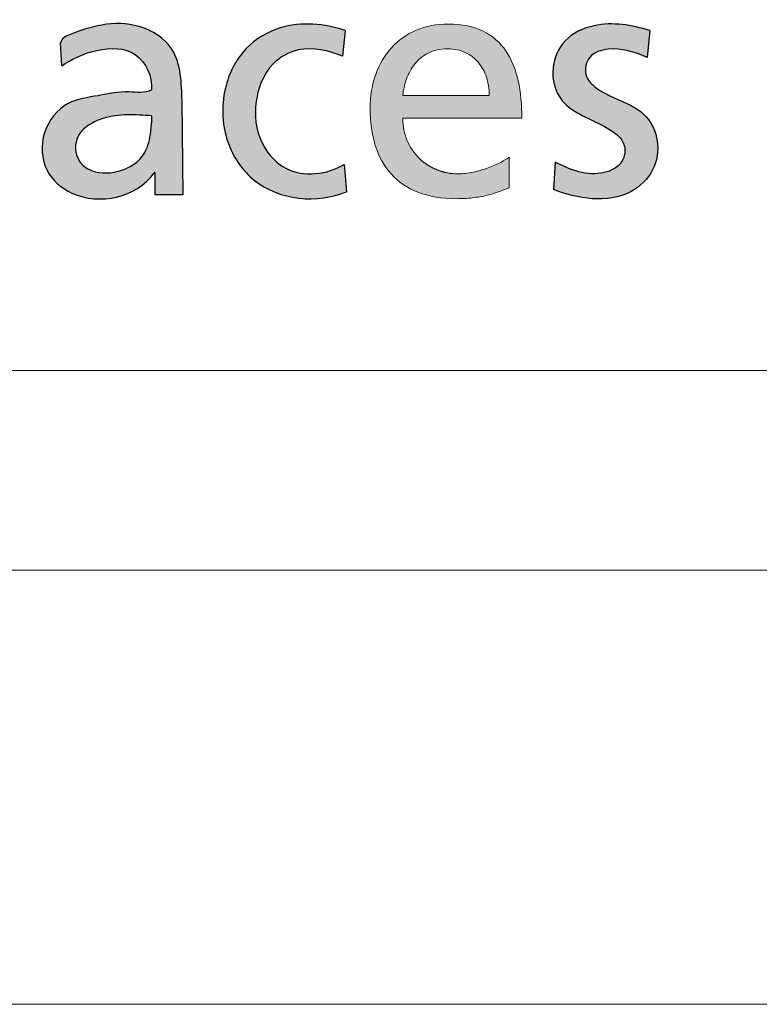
# Model space of a CAD drawing. Header units: millimetres. Extents: x 195 to 7681, y 65 to 5395.
# Tile 60 of 80: x 5398 to 5509, y 65 to 212. Entities that reach past the tile are written whole.
import ezdxf

# ---------------------------------------------------------------- set-up
doc = ezdxf.new("R2010")
doc.units = ezdxf.units.MM
doc.layers.add('FORMAT', color=7, linetype='Continuous')

# ---------------------------------------------------------------- blocks, each defined once
blk = doc.blocks.new('LOGO_sombreado')
at = {"linetype": 'Continuous', "ltscale": 13}
h = blk.add_hatch(color=7, dxfattribs=at)
edge = h.paths.add_edge_path(flags=0)
edge.add_spline(control_points=[(166.0834427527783, 42.01514390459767), (165.0633598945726, 41.38541940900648), (162.2881907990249, 42.01345665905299), (158.1716139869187, 41.03426810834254), (153.0469799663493, 40.44526108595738), (149.3758283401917, 35.77341000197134), (149.675947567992, 29.73730045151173), (156.3041953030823, 24.17446150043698), (163.7612720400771, 25.8725263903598), (166.4926595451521, 29.51566799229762)], knot_values=[0, 0, 0, 0, 0.079965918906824, 0.1900571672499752, 0.3000940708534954, 0.4325108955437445, 0.5666885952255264, 0.6846218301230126, 1, 1, 1, 1], weights=[1, 1, 1, 1, 1, 1, 1, 1, 1, 1], degree=3, periodic=0)
edge.add_spline(control_points=[(166.4926595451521, 29.51566799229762), (166.6224240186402, 29.85236676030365), (166.5827452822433, 29.51566799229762)], knot_values=[0, 0, 0, 1, 1, 1], weights=[1, 1, 1], degree=2, periodic=0)
edge.add_line((166.5827452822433, 29.51566799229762), (166.5827452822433, 26.29593087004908))
edge.add_line((166.5827452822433, 26.29593087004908), (170.8091162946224, 26.29593087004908))
edge.add_line((170.8091162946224, 26.29593087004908), (170.6669434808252, 40.37346489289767))
edge.add_spline(control_points=[(170.6669434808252, 40.37346489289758), (170.5649410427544, 42.80058266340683), (170.5498678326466, 48.17757814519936), (164.4507371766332, 52.00184438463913), (158.7881440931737, 52.02191286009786), (154.8464200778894, 50.66792829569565), (152.653042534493, 49.76478167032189), (152.4565143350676, 49.01183653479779)], knot_values=[0, 0, 0, 0, 0.3004446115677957, 0.5251352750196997, 0.7372886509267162, 0.9254873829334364, 1, 1, 1, 1], weights=[1, 1, 1, 1, 1, 1, 1, 1], degree=3, periodic=0)
edge.add_line((152.4565143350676, 49.01183653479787), (152.6705209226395, 45.58654926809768))
edge.add_spline(control_points=[(152.6705209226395, 45.58654926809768), (155.0510310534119, 47.35714493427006), (163.3745280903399, 50.45898989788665), (166.2628576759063, 43.94760372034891), (166.0834427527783, 42.01514390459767)], knot_values=[0, 0, 0, 0, 0.6589957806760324, 1, 1, 1, 1], weights=[1, 1, 1, 1, 1], degree=3, periodic=0)
edge = h.paths.add_edge_path(flags=0)
edge.add_spline(control_points=[(166.0844704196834, 37.0326679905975), (166.0335816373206, 36.3151664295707), (165.9089034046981, 34.55727751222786), (164.8667351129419, 31.59647966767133), (161.4521641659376, 29.57835776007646), (157.8468462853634, 29.31232981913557), (154.8692112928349, 31.17604504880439), (154.3055946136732, 34.60128996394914), (156.5730238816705, 36.84244505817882), (159.2792352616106, 37.96763354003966), (162.484888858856, 38.3882441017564), (164.8725754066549, 38.19575015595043), (166.0844704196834, 38.09804786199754)], knot_values=[0, 0, 0, 0, 0.06890377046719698, 0.1688152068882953, 0.2838615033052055, 0.4272197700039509, 0.4889171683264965, 0.6053794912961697, 0.6959615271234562, 0.7715446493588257, 0.8840451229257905, 1, 1, 1, 1], weights=[1, 1, 1, 1, 1, 1, 1, 1, 1, 1, 1, 1, 1], degree=3, periodic=0)
edge.add_line((166.0844704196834, 38.09804786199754), (166.0844704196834, 37.0326679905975))
h = blk.add_hatch(color=7, dxfattribs=at)
edge = h.paths.add_edge_path(flags=0)
edge.add_arc((211.9255113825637, 37.7570082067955), 8.33290909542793, 248.0344106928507, 270.050296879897, ccw=False)
edge.add_spline(control_points=[(208.8085894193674, 30.02899607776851), (207.8295589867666, 30.42433014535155), (206.9438581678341, 30.99906806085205), (206.1839789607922, 31.73212552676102)], knot_values=[23.38426970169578, 23.38426970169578, 23.38426970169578, 23.38426970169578, 23.7679247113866, 23.7679247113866, 23.7679247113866, 23.7679247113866], weights=[1, 0.9877716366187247, 0.9877716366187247, 1], degree=3, periodic=0)
edge.add_arc((211.7772253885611, 37.50835868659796), 8.04047729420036, 203.0223573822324, 225.9220705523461, ccw=False)
edge.add_spline(control_points=[(204.3771534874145, 34.36380609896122), (203.9466576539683, 35.37562842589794), (203.7047001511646, 36.51628522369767), (203.7047001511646, 37.75278233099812)], knot_values=[0, 0, 0, 0, 1, 1, 1, 1], weights=[1, 1, 1, 1], degree=3, periodic=0)
edge.add_line((203.7047001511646, 37.75278233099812), (221.5317832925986, 37.75278233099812))
edge.add_spline(control_points=[(221.5317832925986, 37.75278233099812), (221.5317832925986, 39.75914421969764), (221.3628843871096, 41.6445273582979), (220.9803087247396, 43.34137218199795)], knot_values=[2, 2, 2, 2, 3, 3, 3, 3], weights=[1, 1, 1, 1], degree=3, periodic=0)
edge.add_spline(control_points=[(220.9803087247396, 43.34137218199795), (220.5977330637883, 45.03821700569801), (220.0006950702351, 46.54966582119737), (219.142845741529, 47.8081590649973)], knot_values=[3, 3, 3, 3, 4, 4, 4, 4], weights=[1, 1, 1, 1], degree=3, periodic=0)
edge.add_spline(control_points=[(219.142845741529, 47.8081590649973), (218.285781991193, 49.0682234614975), (217.168692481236, 50.07690344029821), (215.7452282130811, 50.77135289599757)], knot_values=[4, 4, 4, 4, 5, 5, 5, 5], weights=[1, 1, 1, 1], degree=3, periodic=0)
edge.add_spline(control_points=[(215.7452282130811, 50.77135289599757), (214.3225495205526, 51.465802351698), (212.5927104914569, 51.84445013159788), (210.5125044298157, 51.84445013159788), (208.7504567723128, 51.84445013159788), (207.1384541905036, 51.51765038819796), (205.7118476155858, 50.91118547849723)], knot_values=[5, 5, 5, 5, 6, 6, 6, 7, 7, 7, 7], weights=[1, 1, 1, 1, 1, 1, 1], degree=3, periodic=0)
edge.add_spline(control_points=[(205.7118476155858, 50.91118547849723), (204.2844554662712, 50.30629172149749), (203.0432449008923, 49.4217327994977), (202.0212101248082, 48.30464329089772)], knot_values=[7, 7, 7, 7, 8, 8, 8, 8], weights=[1, 1, 1, 1], degree=3, periodic=0)
edge.add_spline(control_points=[(202.0212101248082, 48.30464329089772), (200.9999609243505, 47.1891249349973), (200.1986730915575, 45.84264714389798), (199.6526975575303, 44.31234449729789)], knot_values=[8, 8, 8, 8, 9, 9, 9, 9], weights=[1, 1, 1, 1], degree=3, periodic=0)
edge.add_spline(control_points=[(199.6526975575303, 44.31234449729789), (199.1075076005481, 42.78204185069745), (198.8168443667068, 41.06948550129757), (198.8168443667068, 39.22023887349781), (198.8168443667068, 37.18559623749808), (199.0705855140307, 35.32535154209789), (199.5890658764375, 33.67721244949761)], knot_values=[9, 9, 9, 9, 10, 10, 10, 11, 11, 11, 11], weights=[1, 1, 1, 1, 1, 1, 1], degree=3, periodic=0)
edge.add_spline(control_points=[(199.5890658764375, 33.67721244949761), (200.10833181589, 32.02907335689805), (200.8923369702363, 30.59303986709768), (201.9528649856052, 29.4115331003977)], knot_values=[11, 11, 11, 11, 12, 12, 12, 12], weights=[1, 1, 1, 1], degree=3, periodic=0)
edge.add_spline(control_points=[(201.9528649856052, 29.4115331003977), (203.0133930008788, 28.23002633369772), (204.3520150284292, 27.30461744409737), (205.9781579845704, 26.67301409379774)], knot_values=[12, 12, 12, 12, 13, 13, 13, 13], weights=[1, 1, 1, 1], degree=3, periodic=0)
edge.add_spline(control_points=[(205.9781579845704, 26.67301409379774), (207.6043009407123, 26.0414107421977), (209.5195359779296, 25.70518408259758), (211.7348611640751, 25.70518408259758), (212.7639661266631, 25.70518408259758), (213.6626654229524, 25.76645903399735), (214.457668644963, 25.8670128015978)], knot_values=[13, 13, 13, 13, 14, 14, 14, 15, 15, 15, 15], weights=[1, 1, 1, 1, 1, 1, 1], degree=3, periodic=0)
edge.add_spline(control_points=[(214.457668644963, 25.8670128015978), (215.2526718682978, 25.96913772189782), (215.9447645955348, 26.11054145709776), (216.5630131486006, 26.27237017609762)], knot_values=[15, 15, 15, 15, 16, 16, 16, 16], weights=[1, 1, 1, 1], degree=3, periodic=0)
edge.add_spline(control_points=[(216.5630131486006, 26.27237017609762), (217.1820472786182, 26.43419889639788), (217.7272372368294, 26.61488144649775), (218.2268637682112, 26.7971351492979)], knot_values=[16, 16, 16, 16, 17, 17, 17, 17], weights=[1, 1, 1, 1], degree=3, periodic=0)
edge.add_spline(control_points=[(218.2268637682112, 26.7971351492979), (218.72727587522, 26.97624654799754), (219.1821245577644, 27.15692909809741), (219.6220472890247, 27.31561551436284)], knot_values=[17, 17, 17, 17, 18, 18, 18, 18], weights=[1, 1, 1, 1], degree=3, periodic=0)
edge.add_line((219.6220472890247, 27.31561551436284), (219.6220472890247, 31.91909267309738))
edge.add_spline(control_points=[(219.6220472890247, 31.91909267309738), (219.3408109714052, 31.68656208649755), (218.9095295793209, 31.41632383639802), (218.3729809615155, 31.13822982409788)], knot_values=[19.00002, 19.00002, 19.00002, 19.00002, 20.00002, 20.00002, 20.00002, 20.00002], weights=[1, 1, 1, 1], degree=3, periodic=0)
edge.add_spline(control_points=[(218.3729809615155, 31.13822982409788), (217.8364323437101, 30.86013581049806), (217.1946165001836, 30.57732834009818), (216.493882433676, 30.3243727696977)], knot_values=[20.00002, 20.00002, 20.00002, 20.00002, 21.00002, 21.00002, 21.00002, 21.00002], weights=[1, 1, 1, 1], degree=3, periodic=0)
edge.add_spline(control_points=[(216.493882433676, 30.3243727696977), (215.7931483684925, 30.07141719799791), (215.031924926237, 29.84517122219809), (214.2565611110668, 29.6833425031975)], knot_values=[21.00002, 21.00002, 21.00002, 21.00002, 22.00002, 22.00002, 22.00002, 22.00002], weights=[1, 1, 1, 1], degree=3, periodic=0)
edge.add_spline(control_points=[(214.2565611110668, 29.6833425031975), (213.4811972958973, 29.52151378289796), (212.6916931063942, 29.42410232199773), (211.932826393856, 29.42410232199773)], knot_values=[22.00002, 22.00002, 22.00002, 22.00002, 23.00002, 23.00002, 23.00002, 23.00002], weights=[1, 1, 1, 1], degree=3, periodic=0)
edge = h.paths.add_edge_path(flags=0)
edge.add_spline(control_points=[(203.7047001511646, 41.17003926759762), (203.7895423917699, 41.97918286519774), (203.9702249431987, 42.81974951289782), (204.2632449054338, 43.62417965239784)], knot_values=[8, 8, 8, 8, 9, 9, 9, 9], weights=[1, 1, 1, 1], degree=3, periodic=0)
edge.add_spline(control_points=[(204.2632449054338, 43.62417965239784), (204.5562648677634, 44.42860979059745), (204.9616222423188, 45.19690341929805), (205.4981708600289, 45.86464328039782)], knot_values=[9, 9, 9, 9, 10, 10, 10, 10], weights=[1, 1, 1, 1], degree=3, periodic=0)
edge.add_spline(control_points=[(205.4981708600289, 45.86464328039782), (206.033933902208, 46.5323831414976), (206.7001026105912, 47.09956923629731), (207.5131740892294, 47.49864199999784)], knot_values=[0, 0, 0, 0, 1, 1, 1, 1], weights=[1, 1, 1, 1], degree=3, periodic=0)
edge.add_spline(control_points=[(207.5131740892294, 47.49864199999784), (208.3270311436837, 47.89928591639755), (209.2885765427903, 48.13181650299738), (210.4150929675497, 48.13181650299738), (211.4080614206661, 48.13181650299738), (212.2926203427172, 47.93542242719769), (213.0624851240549, 47.58191308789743)], knot_values=[1, 1, 1, 1, 2, 2, 2, 3, 3, 3, 3], weights=[1, 1, 1, 1, 1, 1, 1], degree=3, periodic=0)
edge.add_spline(control_points=[(213.0624851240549, 47.58191308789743), (213.8323499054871, 47.22840374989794), (214.4867349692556, 46.7162079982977), (215.0169989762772, 46.08617579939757)], knot_values=[3, 3, 3, 3, 4, 4, 4, 4], weights=[1, 1, 1, 1], degree=3, periodic=0)
edge.add_spline(control_points=[(215.0169989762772, 46.08617579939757), (215.5464774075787, 45.45457244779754), (215.9526203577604, 44.7035614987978), (216.2260009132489, 43.87242176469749)], knot_values=[4, 4, 4, 4, 5, 5, 5, 5], weights=[1, 1, 1, 1], degree=3, periodic=0)
edge.add_spline(control_points=[(216.2260009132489, 43.87242176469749), (216.500167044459, 43.03971087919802), (216.6407852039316, 42.12687120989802), (216.6407852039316, 41.17003926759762)], knot_values=[5, 5, 5, 5, 6, 6, 6, 6], weights=[1, 1, 1, 1], degree=3, periodic=0)
edge.add_line((216.6407852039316, 41.17003926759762), (213.4065675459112, 41.17003926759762))
edge.add_line((213.4065675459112, 41.17003926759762), (203.7047001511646, 41.17003926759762))
h = blk.add_hatch(color=7, dxfattribs=at)
edge = h.paths.add_edge_path(flags=0)
edge.add_arc((211.9255113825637, 37.7570082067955), 8.33290909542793, 248.0344106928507, 270.050296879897, ccw=False)
edge.add_spline(control_points=[(208.8085894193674, 30.02899607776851), (207.8295589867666, 30.42433014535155), (206.9438581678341, 30.99906806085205), (206.1839789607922, 31.73212552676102)], knot_values=[23.38426970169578, 23.38426970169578, 23.38426970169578, 23.38426970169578, 23.7679247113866, 23.7679247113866, 23.7679247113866, 23.7679247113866], weights=[1, 0.9877716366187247, 0.9877716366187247, 1], degree=3, periodic=0)
edge.add_arc((211.7772253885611, 37.50835868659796), 8.04047729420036, 203.0223573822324, 225.9220705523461, ccw=False)
edge.add_spline(control_points=[(204.3771534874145, 34.36380609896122), (203.9466576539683, 35.37562842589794), (203.7047001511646, 36.51628522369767), (203.7047001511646, 37.75278233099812)], knot_values=[0, 0, 0, 0, 1, 1, 1, 1], weights=[1, 1, 1, 1], degree=3, periodic=0)
edge.add_line((203.7047001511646, 37.75278233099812), (221.5317832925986, 37.75278233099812))
edge.add_spline(control_points=[(221.5317832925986, 37.75278233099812), (221.5317832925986, 39.75914421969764), (221.3628843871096, 41.6445273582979), (220.9803087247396, 43.34137218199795)], knot_values=[2, 2, 2, 2, 3, 3, 3, 3], weights=[1, 1, 1, 1], degree=3, periodic=0)
edge.add_spline(control_points=[(220.9803087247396, 43.34137218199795), (220.5977330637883, 45.03821700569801), (220.0006950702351, 46.54966582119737), (219.142845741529, 47.8081590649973)], knot_values=[3, 3, 3, 3, 4, 4, 4, 4], weights=[1, 1, 1, 1], degree=3, periodic=0)
edge.add_spline(control_points=[(219.142845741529, 47.8081590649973), (218.285781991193, 49.0682234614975), (217.168692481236, 50.07690344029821), (215.7452282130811, 50.77135289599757)], knot_values=[4, 4, 4, 4, 5, 5, 5, 5], weights=[1, 1, 1, 1], degree=3, periodic=0)
edge.add_spline(control_points=[(215.7452282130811, 50.77135289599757), (214.3225495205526, 51.465802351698), (212.5927104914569, 51.84445013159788), (210.5125044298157, 51.84445013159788), (208.7504567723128, 51.84445013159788), (207.1384541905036, 51.51765038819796), (205.7118476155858, 50.91118547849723)], knot_values=[5, 5, 5, 5, 6, 6, 6, 7, 7, 7, 7], weights=[1, 1, 1, 1, 1, 1, 1], degree=3, periodic=0)
edge.add_spline(control_points=[(205.7118476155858, 50.91118547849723), (204.2844554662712, 50.30629172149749), (203.0432449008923, 49.4217327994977), (202.0212101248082, 48.30464329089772)], knot_values=[7, 7, 7, 7, 8, 8, 8, 8], weights=[1, 1, 1, 1], degree=3, periodic=0)
edge.add_spline(control_points=[(202.0212101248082, 48.30464329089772), (200.9999609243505, 47.1891249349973), (200.1986730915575, 45.84264714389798), (199.6526975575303, 44.31234449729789)], knot_values=[8, 8, 8, 8, 9, 9, 9, 9], weights=[1, 1, 1, 1], degree=3, periodic=0)
edge.add_spline(control_points=[(199.6526975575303, 44.31234449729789), (199.1075076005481, 42.78204185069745), (198.8168443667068, 41.06948550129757), (198.8168443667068, 39.22023887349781), (198.8168443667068, 37.18559623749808), (199.0705855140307, 35.32535154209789), (199.5890658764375, 33.67721244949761)], knot_values=[9, 9, 9, 9, 10, 10, 10, 11, 11, 11, 11], weights=[1, 1, 1, 1, 1, 1, 1], degree=3, periodic=0)
edge.add_spline(control_points=[(199.5890658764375, 33.67721244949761), (200.10833181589, 32.02907335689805), (200.8923369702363, 30.59303986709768), (201.9528649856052, 29.4115331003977)], knot_values=[11, 11, 11, 11, 12, 12, 12, 12], weights=[1, 1, 1, 1], degree=3, periodic=0)
edge.add_spline(control_points=[(201.9528649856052, 29.4115331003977), (203.0133930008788, 28.23002633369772), (204.3520150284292, 27.30461744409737), (205.9781579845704, 26.67301409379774)], knot_values=[12, 12, 12, 12, 13, 13, 13, 13], weights=[1, 1, 1, 1], degree=3, periodic=0)
edge.add_spline(control_points=[(205.9781579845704, 26.67301409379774), (207.6043009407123, 26.0414107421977), (209.5195359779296, 25.70518408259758), (211.7348611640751, 25.70518408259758), (212.7639661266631, 25.70518408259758), (213.6626654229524, 25.76645903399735), (214.457668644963, 25.8670128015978)], knot_values=[13, 13, 13, 13, 14, 14, 14, 15, 15, 15, 15], weights=[1, 1, 1, 1, 1, 1, 1], degree=3, periodic=0)
edge.add_spline(control_points=[(214.457668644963, 25.8670128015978), (215.2526718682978, 25.96913772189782), (215.9447645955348, 26.11054145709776), (216.5630131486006, 26.27237017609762)], knot_values=[15, 15, 15, 15, 16, 16, 16, 16], weights=[1, 1, 1, 1], degree=3, periodic=0)
edge.add_spline(control_points=[(216.5630131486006, 26.27237017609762), (217.1820472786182, 26.43419889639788), (217.7272372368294, 26.61488144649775), (218.2268637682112, 26.7971351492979)], knot_values=[16, 16, 16, 16, 17, 17, 17, 17], weights=[1, 1, 1, 1], degree=3, periodic=0)
edge.add_spline(control_points=[(218.2268637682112, 26.7971351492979), (218.72727587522, 26.97624654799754), (219.1821245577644, 27.15692909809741), (219.6220472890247, 27.31561551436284)], knot_values=[17, 17, 17, 17, 18, 18, 18, 18], weights=[1, 1, 1, 1], degree=3, periodic=0)
edge.add_line((219.6220472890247, 27.31561551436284), (219.6220472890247, 31.91909267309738))
edge.add_spline(control_points=[(219.6220472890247, 31.91909267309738), (219.3408109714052, 31.68656208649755), (218.9095295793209, 31.41632383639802), (218.3729809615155, 31.13822982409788)], knot_values=[19.00002, 19.00002, 19.00002, 19.00002, 20.00002, 20.00002, 20.00002, 20.00002], weights=[1, 1, 1, 1], degree=3, periodic=0)
edge.add_spline(control_points=[(218.3729809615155, 31.13822982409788), (217.8364323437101, 30.86013581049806), (217.1946165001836, 30.57732834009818), (216.493882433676, 30.3243727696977)], knot_values=[20.00002, 20.00002, 20.00002, 20.00002, 21.00002, 21.00002, 21.00002, 21.00002], weights=[1, 1, 1, 1], degree=3, periodic=0)
edge.add_spline(control_points=[(216.493882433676, 30.3243727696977), (215.7931483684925, 30.07141719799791), (215.031924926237, 29.84517122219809), (214.2565611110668, 29.6833425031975)], knot_values=[21.00002, 21.00002, 21.00002, 21.00002, 22.00002, 22.00002, 22.00002, 22.00002], weights=[1, 1, 1, 1], degree=3, periodic=0)
edge.add_spline(control_points=[(214.2565611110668, 29.6833425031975), (213.4811972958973, 29.52151378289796), (212.6916931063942, 29.42410232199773), (211.932826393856, 29.42410232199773)], knot_values=[22.00002, 22.00002, 22.00002, 22.00002, 23.00002, 23.00002, 23.00002, 23.00002], weights=[1, 1, 1, 1], degree=3, periodic=0)
edge = h.paths.add_edge_path(flags=0)
edge.add_spline(control_points=[(203.7047001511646, 41.17003926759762), (203.7895423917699, 41.97918286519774), (203.9702249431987, 42.81974951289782), (204.2632449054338, 43.62417965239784)], knot_values=[8, 8, 8, 8, 9, 9, 9, 9], weights=[1, 1, 1, 1], degree=3, periodic=0)
edge.add_spline(control_points=[(204.2632449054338, 43.62417965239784), (204.5562648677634, 44.42860979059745), (204.9616222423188, 45.19690341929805), (205.4981708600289, 45.86464328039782)], knot_values=[9, 9, 9, 9, 10, 10, 10, 10], weights=[1, 1, 1, 1], degree=3, periodic=0)
edge.add_spline(control_points=[(205.4981708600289, 45.86464328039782), (206.033933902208, 46.5323831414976), (206.7001026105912, 47.09956923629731), (207.5131740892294, 47.49864199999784)], knot_values=[0, 0, 0, 0, 1, 1, 1, 1], weights=[1, 1, 1, 1], degree=3, periodic=0)
edge.add_spline(control_points=[(207.5131740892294, 47.49864199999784), (208.3270311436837, 47.89928591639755), (209.2885765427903, 48.13181650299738), (210.4150929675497, 48.13181650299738), (211.4080614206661, 48.13181650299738), (212.2926203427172, 47.93542242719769), (213.0624851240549, 47.58191308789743)], knot_values=[1, 1, 1, 1, 2, 2, 2, 3, 3, 3, 3], weights=[1, 1, 1, 1, 1, 1, 1], degree=3, periodic=0)
edge.add_spline(control_points=[(213.0624851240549, 47.58191308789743), (213.8323499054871, 47.22840374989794), (214.4867349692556, 46.7162079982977), (215.0169989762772, 46.08617579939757)], knot_values=[3, 3, 3, 3, 4, 4, 4, 4], weights=[1, 1, 1, 1], degree=3, periodic=0)
edge.add_spline(control_points=[(215.0169989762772, 46.08617579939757), (215.5464774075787, 45.45457244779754), (215.9526203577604, 44.7035614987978), (216.2260009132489, 43.87242176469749)], knot_values=[4, 4, 4, 4, 5, 5, 5, 5], weights=[1, 1, 1, 1], degree=3, periodic=0)
edge.add_spline(control_points=[(216.2260009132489, 43.87242176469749), (216.500167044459, 43.03971087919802), (216.6407852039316, 42.12687120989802), (216.6407852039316, 41.17003926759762)], knot_values=[5, 5, 5, 5, 6, 6, 6, 6], weights=[1, 1, 1, 1], degree=3, periodic=0)
edge.add_line((216.6407852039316, 41.17003926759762), (213.4065675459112, 41.17003926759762))
edge.add_line((213.4065675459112, 41.17003926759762), (203.7047001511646, 41.17003926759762))
at = {"layer": 'FORMAT', "ltscale": 13}
h = blk.add_hatch(color=256, dxfattribs=at)
edge = h.paths.add_edge_path(flags=0)
edge.add_spline(control_points=[(194.9180291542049, 30.84128197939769), (192.4444841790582, 29.30688516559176), (186.548378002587, 28.56639212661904), (181.9060837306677, 34.34557908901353), (181.280349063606, 40.32928040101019), (183.3131350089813, 45.78646634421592), (188.7448243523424, 48.82950799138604), (192.6346522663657, 47.86377720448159), (194.6768572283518, 47.0540058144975)], knot_values=[0, 0, 0, 0, 0.2397356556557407, 0.3927620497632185, 0.535376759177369, 0.7077411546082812, 0.8207777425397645, 1, 1, 1, 1], weights=[1, 1, 1, 1, 1, 1, 1, 1, 1], degree=3, periodic=0)
edge.add_line((194.6768572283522, 47.05400581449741), (195.0657174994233, 50.8734778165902))
edge.add_spline(control_points=[(195.065717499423, 50.8734778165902), (191.9996033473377, 51.92136230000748), (186.3963400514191, 52.41347461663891), (179.6314928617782, 48.40764293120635), (176.3403577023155, 41.77781017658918), (176.7722695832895, 34.11680650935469), (182.6750973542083, 25.6952330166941), (190.9280450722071, 24.90984047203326), (195.2636827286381, 26.73271789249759)], knot_values=[0, 0, 0, 0, 0.1894416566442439, 0.3044366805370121, 0.4334053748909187, 0.5981526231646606, 0.7235130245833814, 1, 1, 1, 1], weights=[1, 1, 1, 1, 1, 1, 1, 1, 1], degree=3, periodic=0)
edge.add_line((195.2636827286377, 26.73271789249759), (194.9180291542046, 30.84128197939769))
h = blk.add_hatch(color=256, dxfattribs=at)
edge = h.paths.add_edge_path(flags=0)
edge.add_spline(control_points=[(226.2829487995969, 27.07208685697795), (229.7146537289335, 25.69388694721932), (236.1814283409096, 24.57040187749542), (241.5408015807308, 29.73416451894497), (242.2284851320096, 34.26530613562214), (240.6341019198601, 37.89835422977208), (237.0777433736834, 40.30668090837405), (233.4706050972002, 41.29199899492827), (230.6665088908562, 44.14307084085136), (231.4090935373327, 47.34895777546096), (235.5414597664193, 48.61322449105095), (238.4304120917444, 47.65139412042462), (240.2764195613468, 46.85918288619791)], knot_values=[0, 0, 0, 0, 0.2486171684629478, 0.3448877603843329, 0.4372737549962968, 0.5201900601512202, 0.5798426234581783, 0.701278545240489, 0.7559945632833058, 0.8108630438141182, 0.8735819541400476, 1, 1, 1, 1], weights=[1, 1, 1, 1, 1, 1, 1, 1, 1, 1, 1, 1, 1], degree=3, periodic=0)
edge.add_line((240.2764195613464, 46.85918288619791), (240.6652798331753, 50.87347781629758))
edge.add_spline(control_points=[(240.6652798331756, 50.87347781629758), (238.0038101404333, 51.68729480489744), (233.4571939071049, 52.49315274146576), (227.6723622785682, 49.84339625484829), (225.6166346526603, 45.11079313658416), (226.8502128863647, 40.32833125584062), (230.7473848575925, 37.95592723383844), (234.1509000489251, 36.54761371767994), (237.2890707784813, 34.26785744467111), (236.753291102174, 30.79919608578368), (232.3954984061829, 28.55480869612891), (228.7030531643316, 30.04960655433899), (226.5241207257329, 31.18536439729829)], knot_values=[0, 0, 0, 0, 0.1768908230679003, 0.2801083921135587, 0.3736800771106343, 0.4799749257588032, 0.5584819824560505, 0.6484723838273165, 0.7229918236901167, 0.7734622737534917, 0.8394931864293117, 1, 1, 1, 1], weights=[1, 1, 1, 1, 1, 1, 1, 1, 1, 1, 1, 1, 1], degree=3, periodic=0)
edge.add_line((226.5241207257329, 31.18536439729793), (226.2829487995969, 27.07208685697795))
at = {"color": 7, "linetype": 'Continuous', "lineweight": 18, "ltscale": 13}
for p, q in [((216.6407852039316, 41.17003926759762), (213.4065675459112, 41.17003926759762)), ((0, 1.804112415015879e-13), (942.5000000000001, 1.804112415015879e-13))]:
    blk.add_line(p, q, dxfattribs=at)
blk.add_arc((211.7772253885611, 37.50835868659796), 8.040477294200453, 203.0223573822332, 225.9220705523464, dxfattribs=at)
at = {"color": 8, "linetype": 'Continuous', "lineweight": 0, "ltscale": 13}
for points, knots in [([(215.7452282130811, 50.77135289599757), (214.3225495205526, 51.465802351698), (212.5927104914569, 51.84445013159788), (210.5125044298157, 51.84445013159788), (208.7504567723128, 51.84445013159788), (207.1384541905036, 51.51765038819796), (205.7118476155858, 50.91118547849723)], [5, 5, 5, 5, 6, 6, 6, 7, 7, 7, 7]), ([(207.5131740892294, 47.49864199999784), (208.3270311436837, 47.89928591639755), (209.2885765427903, 48.13181650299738), (210.4150929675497, 48.13181650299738), (211.4080614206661, 48.13181650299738), (212.2926203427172, 47.93542242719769), (213.0624851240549, 47.58191308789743)], [1, 1, 1, 1, 2, 2, 2, 3, 3, 3, 3]), ([(199.6526975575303, 44.31234449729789), (199.1075076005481, 42.78204185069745), (198.8168443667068, 41.06948550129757), (198.8168443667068, 39.22023887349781), (198.8168443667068, 37.18559623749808), (199.0705855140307, 35.32535154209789), (199.5890658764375, 33.67721244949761)], [9, 9, 9, 9, 10, 10, 10, 11, 11, 11, 11]), ([(205.9781579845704, 26.67301409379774), (207.6043009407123, 26.0414107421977), (209.5195359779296, 25.70518408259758), (211.7348611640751, 25.70518408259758), (212.7639661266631, 25.70518408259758), (213.6626654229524, 25.76645903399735), (214.457668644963, 25.8670128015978)], [13, 13, 13, 13, 14, 14, 14, 15, 15, 15, 15])]:
    blk.add_open_spline(points, degree=3, knots=knots, dxfattribs=at)
for points in [[(205.7118476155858, 50.91118547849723), (204.2844554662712, 50.30629172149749), (203.0432449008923, 49.4217327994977), (202.0212101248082, 48.30464329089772)], [(219.142845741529, 47.8081590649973), (218.285781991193, 49.0682234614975), (217.168692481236, 50.07690344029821), (215.7452282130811, 50.77135289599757)], [(202.0212101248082, 48.30464329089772), (200.9999609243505, 47.1891249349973), (200.1986730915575, 45.84264714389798), (199.6526975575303, 44.31234449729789)], [(205.4981708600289, 45.86464328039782), (206.033933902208, 46.5323831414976), (206.7001026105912, 47.09956923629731), (207.5131740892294, 47.49864199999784)], [(213.0624851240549, 47.58191308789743), (213.8323499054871, 47.22840374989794), (214.4867349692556, 46.7162079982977), (215.0169989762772, 46.08617579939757)], [(220.9803087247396, 43.34137218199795), (220.5977330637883, 45.03821700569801), (220.0006950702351, 46.54966582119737), (219.142845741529, 47.8081590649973)], [(204.2632449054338, 43.62417965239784), (204.5562648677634, 44.42860979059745), (204.9616222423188, 45.19690341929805), (205.4981708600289, 45.86464328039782)], [(215.0169989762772, 46.08617579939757), (215.5464774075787, 45.45457244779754), (215.9526203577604, 44.7035614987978), (216.2260009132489, 43.87242176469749)], [(203.7047001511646, 41.17003926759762), (203.7895423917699, 41.97918286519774), (203.9702249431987, 42.81974951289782), (204.2632449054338, 43.62417965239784)], [(216.2260009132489, 43.87242176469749), (216.500167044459, 43.03971087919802), (216.6407852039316, 42.12687120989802), (216.6407852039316, 41.17003926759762)], [(221.5317832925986, 37.75278233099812), (221.5317832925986, 39.75914421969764), (221.3628843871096, 41.6445273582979), (220.9803087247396, 43.34137218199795)], [(213.4065675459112, 41.17003926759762), (210.1726117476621, 41.17003926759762), (206.9386559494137, 41.17003926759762), (203.7047001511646, 41.17003926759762)], [(204.3771534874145, 34.36380609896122), (203.9466576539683, 35.37562842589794), (203.7047001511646, 36.51628522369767), (203.7047001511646, 37.75278233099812)], [(203.7047001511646, 37.75278233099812), (209.6470611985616, 37.75278233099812), (215.5894222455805, 37.75278233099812), (221.5317832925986, 37.75278233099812)], [(199.5890658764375, 33.67721244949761), (200.10833181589, 32.02907335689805), (200.8923369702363, 30.59303986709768), (201.9528649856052, 29.4115331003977)], [(218.3729809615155, 31.13822982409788), (217.8364323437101, 30.86013581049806), (217.1946165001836, 30.57732834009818), (216.493882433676, 30.3243727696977)], [(219.6220472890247, 31.91909267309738), (219.3408109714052, 31.68656208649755), (218.9095295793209, 31.41632383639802), (218.3729809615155, 31.13822982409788)], [(219.6220472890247, 27.31561551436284), (219.6220472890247, 28.85010790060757), (219.6220472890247, 30.38460028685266), (219.6220472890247, 31.91909267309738)], [(214.2565611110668, 29.6833425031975), (213.4811972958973, 29.52151378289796), (212.6916931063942, 29.42410232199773), (211.932826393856, 29.42410232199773)], [(216.493882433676, 30.3243727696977), (215.7931483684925, 30.07141719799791), (215.031924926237, 29.84517122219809), (214.2565611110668, 29.6833425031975)], [(201.9528649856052, 29.4115331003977), (203.0133930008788, 28.23002633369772), (204.3520150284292, 27.30461744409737), (205.9781579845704, 26.67301409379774)], [(216.5630131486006, 26.27237017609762), (217.1820472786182, 26.43419889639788), (217.7272372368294, 26.61488144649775), (218.2268637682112, 26.7971351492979)], [(218.2268637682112, 26.7971351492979), (218.72727587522, 26.97624654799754), (219.1821245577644, 27.15692909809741), (219.6220472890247, 27.31561551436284)], [(214.457668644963, 25.8670128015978), (215.2526718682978, 25.96913772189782), (215.9447645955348, 26.11054145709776), (216.5630131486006, 26.27237017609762)]]:
    blk.add_open_spline(points, degree=3, dxfattribs=at)
for points, weights in [([(208.8085894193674, 30.02899607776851), (207.8295589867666, 30.4243301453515), (206.9438581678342, 30.999068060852), (206.1839789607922, 31.73212552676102)], [1, 0.9877716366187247, 0.9877716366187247, 1]), ([(211.932826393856, 29.42410232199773), (210.8589018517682, 29.42315958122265), (209.8045567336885, 29.62729479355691), (208.8085894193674, 30.02899607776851)], [1, 0.9877338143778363, 0.9877338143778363, 1])]:
    blk.add_rational_spline(points, weights, degree=3, dxfattribs=at)
at = {"color": 7, "linetype": 'Continuous', "lineweight": 0, "ltscale": 13}
blk.add_open_spline([(166.4926595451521, 29.51566799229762), (166.6224240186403, 29.85236676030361), (166.5827452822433, 29.51566799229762)], degree=2, dxfattribs=at)
at = {"layer": 'FORMAT', "color": 7, "ltscale": 13}
for p, q in [((195.065717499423, 50.8734778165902), (194.6768572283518, 47.0540058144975)), ((240.6652798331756, 50.87347781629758), (240.2764195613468, 46.85918288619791)), ((152.6705209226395, 45.58654926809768), (152.4565143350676, 49.01183653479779)), ((170.8091162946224, 26.29593087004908), (170.6669434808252, 40.37346489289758)), ((166.0844704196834, 38.09804786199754), (166.0844704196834, 37.0326679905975)), ((226.5241207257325, 31.18536439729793), (226.2829487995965, 27.07208685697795)), ((166.5827452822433, 29.51566799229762), (166.5827452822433, 26.29593087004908)), ((194.9180291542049, 30.84128197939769), (195.2636827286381, 26.73271789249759)), ((170.8091162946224, 26.29593087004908), (166.5827452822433, 26.29593087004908))]:
    blk.add_line(p, q, dxfattribs=at)
for points, knots in [([(170.6669434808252, 40.37346489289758), (170.5649410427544, 42.80058266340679), (170.5498678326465, 48.17757814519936), (164.4507371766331, 52.00184438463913), (158.7881440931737, 52.02191286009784), (154.8464200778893, 50.66792829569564), (152.6530425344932, 49.76478167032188), (152.4565143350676, 49.01183653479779)], [0, 0, 0, 0, 0.3004446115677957, 0.5251352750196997, 0.7372886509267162, 0.9254873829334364, 1, 1, 1, 1]), ([(195.065717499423, 50.8734778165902), (191.9996033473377, 51.92136230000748), (186.3963400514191, 52.41347461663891), (179.6314928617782, 48.40764293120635), (176.3403577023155, 41.77781017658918), (176.7722695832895, 34.11680650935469), (182.6750973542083, 25.6952330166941), (190.9280450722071, 24.90984047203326), (195.2636827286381, 26.73271789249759)], [0, 0, 0, 0, 0.1894416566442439, 0.3044366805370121, 0.4334053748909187, 0.5981526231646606, 0.7235130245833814, 1, 1, 1, 1]), ([(240.6652798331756, 50.87347781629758), (238.0038101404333, 51.68729480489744), (233.4571939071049, 52.49315274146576), (227.6723622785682, 49.84339625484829), (225.6166346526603, 45.11079313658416), (226.8502128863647, 40.32833125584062), (230.7473848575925, 37.95592723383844), (234.1509000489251, 36.54761371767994), (237.2890707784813, 34.26785744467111), (236.753291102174, 30.79919608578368), (232.3954984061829, 28.55480869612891), (228.7030531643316, 30.04960655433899), (226.5241207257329, 31.18536439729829)], [0, 0, 0, 0, 0.1768908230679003, 0.2801083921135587, 0.3736800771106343, 0.4799749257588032, 0.5584819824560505, 0.6484723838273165, 0.7229918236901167, 0.7734622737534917, 0.8394931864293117, 1, 1, 1, 1]), ([(152.6705209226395, 45.58654926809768), (155.0510310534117, 47.35714493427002), (163.3745280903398, 50.45898989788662), (166.2628576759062, 43.9476037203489), (166.0834427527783, 42.01514390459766)], [0, 0, 0, 0, 0.6589957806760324, 1, 1, 1, 1]), ([(194.6768572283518, 47.0540058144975), (192.6346522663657, 47.86377720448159), (188.7448243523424, 48.82950799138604), (183.3131350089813, 45.78646634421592), (181.280349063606, 40.32928040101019), (181.9060837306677, 34.34557908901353), (186.548378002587, 28.56639212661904), (192.4444841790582, 29.30688516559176), (194.9180291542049, 30.84128197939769)], [0, 0, 0, 0, 0.1792222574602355, 0.2922588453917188, 0.464623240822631, 0.6072379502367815, 0.7602643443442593, 1, 1, 1, 1]), ([(240.2764195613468, 46.85918288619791), (238.4304120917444, 47.65139412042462), (235.5414597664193, 48.61322449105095), (231.4090935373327, 47.34895777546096), (230.6665088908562, 44.14307084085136), (233.4706050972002, 41.29199899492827), (237.0777433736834, 40.30668090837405), (240.6341019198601, 37.89835422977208), (242.2284851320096, 34.26530613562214), (241.5408015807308, 29.73416451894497), (236.1814283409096, 24.57040187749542), (229.7146537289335, 25.69388694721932), (226.2829487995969, 27.07208685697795)], [0, 0, 0, 0, 0.1264180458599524, 0.1891369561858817, 0.2440054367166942, 0.298721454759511, 0.4201573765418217, 0.4798099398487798, 0.5627262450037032, 0.6551122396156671, 0.7513828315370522, 1, 1, 1, 1]), ([(166.0834427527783, 42.01514390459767), (165.0633598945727, 41.38541940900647), (162.2881907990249, 42.01345665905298), (158.1716139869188, 41.03426810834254), (153.0469799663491, 40.44526108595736), (149.3758283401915, 35.77341000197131), (149.6759475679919, 29.73730045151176), (156.3041953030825, 24.17446150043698), (163.761272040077, 25.87252639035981), (166.4926595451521, 29.51566799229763)], [0, 0, 0, 0, 0.079965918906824, 0.1900571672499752, 0.3000940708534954, 0.4325108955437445, 0.5666885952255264, 0.6846218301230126, 1, 1, 1, 1]), ([(166.0844704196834, 38.09804786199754), (164.8725754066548, 38.19575015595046), (162.484888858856, 38.38824410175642), (159.2792352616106, 37.96763354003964), (156.5730238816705, 36.84244505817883), (154.3055946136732, 34.60128996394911), (154.8692112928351, 31.17604504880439), (157.8468462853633, 29.3123298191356), (161.4521641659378, 29.57835776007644), (164.8667351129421, 31.59647966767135), (165.9089034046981, 34.55727751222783), (166.0335816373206, 36.31516642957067), (166.0844704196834, 37.0326679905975)], [0, 0, 0, 0, 0.1159548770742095, 0.2284553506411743, 0.3040384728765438, 0.3946205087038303, 0.5110828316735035, 0.572780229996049, 0.7161384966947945, 0.8311847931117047, 0.931096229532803, 1, 1, 1, 1])]:
    blk.add_open_spline(points, degree=3, knots=knots, dxfattribs=at)

msp = doc.modelspace()

# ---------------------------------------------------------------- linework, layer by layer
at = {"color": 7, "linetype": 'Continuous', "lineweight": 18, "ltscale": 13}
for p, q in [((7591.999999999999, 130), (260, 130)), ((5251.999999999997, 130.0000000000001), (7591.999999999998, 130.0000000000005)), ((7657.000000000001, 65), (195, 65))]:
    msp.add_line(p, q, dxfattribs=at)

# ---------------------------------------------------------------- block references
at = {"color": 7, "linetype": 'Continuous', "ltscale": 13}
msp.add_blockref('LOGO_sombreado', (5252.125129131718, 159.8735306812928), dxfattribs=at)

doc.saveas('drawing.dxf')
